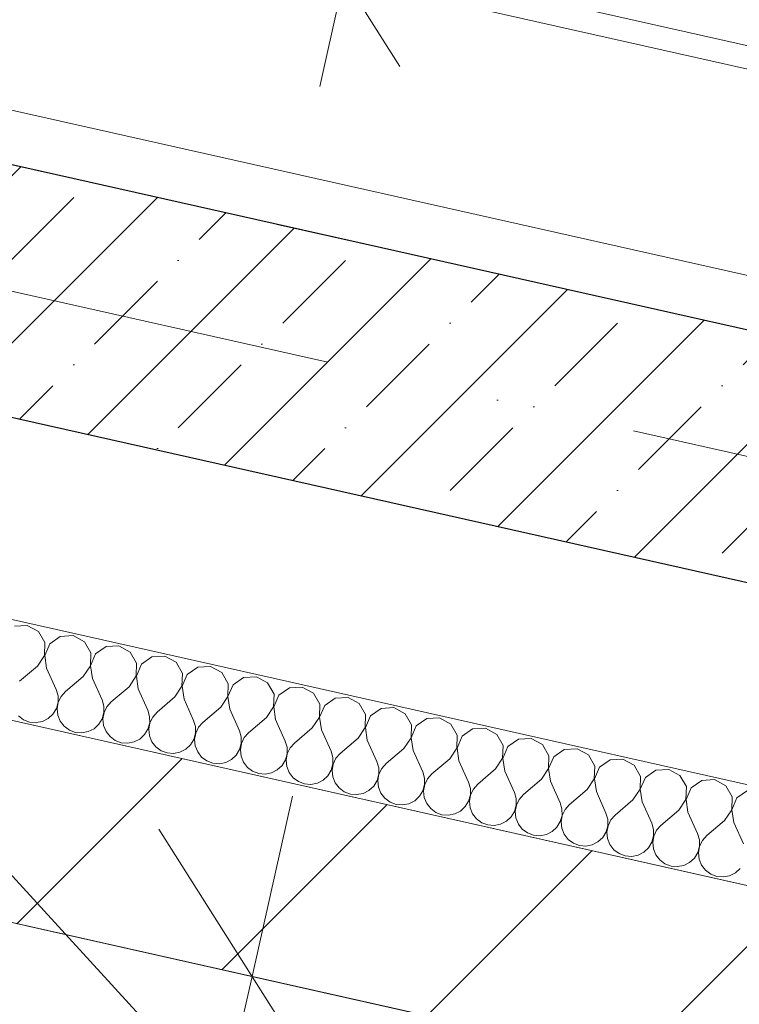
# Model space of a CAD drawing. Header units: millimetres. Extents: x -7213913 to -6930487, y 6129472 to 6354980.
# Tile 213 of 256: x -7187240 to -7186511, y 6173446 to 6174445. Entities that reach past the tile are written whole.
import ezdxf
from ezdxf.enums import TextEntityAlignment as Align

# ---------------------------------------------------------------- set-up
doc = ezdxf.new("R2010")
doc.units = ezdxf.units.MM
doc.header["$MEASUREMENT"] = 0
doc.linetypes.add('короткая штриховая', pattern=[282.222222, 141.111111, -141.111111])
doc.linetypes.add('Штрихпунктирная', pattern=[670.277762, 352.777767, -176.388884, 0, -141.111112])
for name, color, linetype, lineweight in [('0_Ном._пера__1', 7, 'Continuous', 0), ('0_Ном._пера__120', 7, 'Continuous', 0), ('S - квартира_помещение.АР_Ном._пера__2', 8, 'Continuous', 15), ('АР-вертикальная связь - Лифт.АР_Ном._пера__120', 7, 'Continuous', 0), ('АР-Стены_внутренние_пилоны.АР_Ном._пера__1', 7, 'Continuous', 30), ('АР-Стены_Перегородки_межквартирные_200.АР_Ном._пера__1', 7, 'Continuous', 30), ('АР-Чертеж-Оси_Осевые размеры.АР_Ном._пера__120', 7, 'Continuous', 0), ('АР-Чертеж-Размеры.АР_Ном._пера__1', 7, 'Continuous', 0), ('Паспорта Зон Archicad_Ном._пера__1', 7, 'Continuous', 0)]:
    doc.layers.add(name, color=color, linetype=linetype, lineweight=lineweight)
for name, color, linetype in [('S - квартира_помещение.АР', 7, 'Continuous'), ('АР-Стены_внутренние_пилоны.АР', 7, 'Continuous'), ('АР-Стены_Перегородки_межквартирные_200.АР', 7, 'Continuous'), ('АР-Чертеж-Оси_Осевые размеры.АР', 7, 'Continuous'), ('АР-Чертеж-Размеры.АР', 7, 'Continuous')]:
    doc.layers.add(name, color=color, linetype=linetype)
doc.styles.add('РЎР“Р•РќР•Р\xa0Р\x98Р\xa0_РЎРўР\x98Р›Р¬_1', font='txt')
doc.styles.add('РЎР“Р•РќР•Р\xa0Р\x98Р\xa0_РЎРўР\x98Р›Р¬_2', font='calibri.ttf')
doc.styles.add('РЎР“Р•РќР•Р\xa0Р\x98Р\xa0_РЎРўР\x98Р›Р¬_3', font='GOST_Common.ttf')
doc.styles.add('РЎР“Р•РќР•Р\xa0Р\x98Р\xa0_РЎРўР\x98Р›Р¬_5', font='GOTHIC.TTF')
doc.dimstyles.new('СГЕНЕРИР_СТИЛЬ__3', dxfattribs={"dimtxt": 129.999995, "dimasz": 142.5, "dimexe": 0.18, "dimexo": 300000, "dimgap": 0, "dimtad": 1, "dimdec": 0, "dimzin": 0, "dimdsep": 46, "dimtxsty": 'РЎР“Р•РќР•Р\xa0Р\x98Р\xa0_РЎРўР\x98Р›Р¬_3', "dimblk": 'ARROWHEAD_6', "dimblk1": 'ARROWHEAD_6', "dimblk2": 'ARROWHEAD_6', "dimcen": 0.09, "dimclrd": 7, "dimclre": 7, "dimclrt": 7, "dimazin": 0, "dimtfac": 1, "dimtdec": 4, "dimtmove": 0, "dimatfit": 3, "dimfxl": 1, "dimtolj": 1, "dimtzin": 0, "dimarcsym": 0})
doc.dimstyles.new('СГЕНЕРИР_СТИЛЬ__4', dxfattribs={"dimtxt": 200, "dimasz": 237.5, "dimexe": 0.18, "dimexo": 0.0625, "dimgap": 0, "dimtad": 1, "dimdec": 0, "dimzin": 0, "dimdsep": 46, "dimtxsty": 'РЎР“Р•РќР•Р\xa0Р\x98Р\xa0_РЎРўР\x98Р›Р¬_3', "dimblk": 'ARROWHEAD_6', "dimblk1": 'ARROWHEAD_6', "dimblk2": 'ARROWHEAD_6', "dimcen": 0.09, "dimse1": 1, "dimse2": 1, "dimclrd": 7, "dimclre": 7, "dimclrt": 7, "dimazin": 0, "dimtfac": 1, "dimtdec": 4, "dimtmove": 2, "dimatfit": 3, "dimfxl": 1, "dimtolj": 1, "dimtzin": 0, "dimarcsym": 0})
doc.dimstyles.new('СГЕНЕРИР_СТИЛЬ__5', dxfattribs={"dimtxt": 200, "dimasz": 237.5, "dimexe": 0.18, "dimexo": 0.0625, "dimgap": 0, "dimtad": 1, "dimdec": 0, "dimzin": 0, "dimdsep": 46, "dimtxsty": 'РЎР“Р•РќР•Р\xa0Р\x98Р\xa0_РЎРўР\x98Р›Р¬_3', "dimblk": 'ARROWHEAD_6', "dimblk1": 'ARROWHEAD_6', "dimblk2": 'ARROWHEAD_6', "dimcen": 0.09, "dimse1": 1, "dimse2": 1, "dimclrd": 7, "dimclre": 7, "dimclrt": 7, "dimazin": 0, "dimtfac": 1, "dimtdec": 4, "dimtmove": 0, "dimatfit": 3, "dimfxl": 1, "dimtolj": 1, "dimtzin": 0, "dimarcsym": 0})

# ---------------------------------------------------------------- blocks, each defined once
blk = doc.blocks.new('Кухня-столовая_1_37_1', base_point=(-7189706.6, 6172379.39))
at = {"layer": 'S - квартира_помещение.АР_Ном._пера__2', "color": 8, "linetype": 'Continuous', "lineweight": 15, "flags": 128}
blk.add_lwpolyline([(-7191575.17, 6171426.89), (-7190722.41, 6171235.37), (-7190722.63, 6171234.39), (-7186334.78, 6170248.9), (-7186314.01, 6170301.42), (-7186280.59, 6170774.66), (-7186280.57, 6170774.66), (-7186104.13, 6173271.83), (-7188699.21, 6173854.67), (-7193260.59, 6174879.12), (-7193758.07, 6172664.1), (-7191415.47, 6172137.97)], close=True, dxfattribs=at)
at = {"layer": 'Паспорта Зон Archicad_Ном._пера__1', "color": 7, "lineweight": 0, "style": 'РЎР“Р•РќР•Р\xa0Р\x98Р\xa0_РЎРўР\x98Р›Р¬_1'}
blk.add_attdef('ROOM_NUMBER', text='', height=250, rotation=347.34172, dxfattribs=at).set_placement((-7187971.43, 6171826.88), align=Align.MIDDLE_CENTER)
at = {"layer": 'Паспорта Зон Archicad_Ном._пера__1', "color": 7, "lineweight": 0, "style": 'РЎР“Р•РќР•Р\xa0Р\x98Р\xa0_РЎРўР\x98Р›Р¬_2'}
blk.add_attdef('ROOM_AREA', text='', height=200, rotation=347.34172, dxfattribs=at).set_placement((-7186465.22, 6170442.11), align=Align.MIDDLE_RIGHT)
blk = doc.blocks.new('Стена_25_1', base_point=(-7187679.25, 6174266.15))
at = {"layer": 'АР-Стены_внутренние_пилоны.АР', "linetype": 'Continuous', "lineweight": 0, "true_color": 0x000000}
h = blk.add_hatch(dxfattribs=at)
h.set_pattern_fill('ЖЕЛЕЗОБЕТОН__PROJECT__0001', color=18, style=0, pattern_type=2)
h.set_pattern_definition([(45, (-6566190.34, 6562677.8), (-84.852814, 84.852814), []), (45, (-6566232.77, 6562720.22), (-84.852814, 84.852814), [90, -30, 0, -30])])
h.paths.add_polyline_path([(-7187584.68, 6174116.79), (-7184852.74, 6173503.22), (-7184797.95, 6173747.14), (-7187529.9, 6174360.72)])
at = {"layer": 'АР-Стены_внутренние_пилоны.АР_Ном._пера__1', "color": 7, "linetype": 'Continuous', "lineweight": 30, "flags": 128}
for points in [[(-7184797.95, 6173747.14), (-7187529.9, 6174360.72)], [(-7187584.68, 6174116.79), (-7184852.74, 6173503.22)]]:
    blk.add_lwpolyline(points, dxfattribs=at)
blk = doc.blocks.new('Стена_200_1', base_point=(-7193336.24, 6174998.6))
at = {"layer": 'АР-Стены_Перегородки_межквартирные_200.АР', "linetype": 'Continuous', "lineweight": 0, "true_color": 0x000000}
h = blk.add_hatch(dxfattribs=at)
h.set_pattern_fill('БЛОКИ_БЕТОННЫЕ_ЭФФЕКТИВН_78', color=18, style=0, pattern_type=2)
h.set_pattern_definition([(45, (-6566190.34, 6562677.8), (-127.279217, 127.279217), [])])
h.paths.add_polyline_path([(-7193260.59, 6174879.12), (-7186020.2, 6173252.98), (-7185976.38, 6173448.12), (-7193216.76, 6175074.26)])
at = {"layer": 'АР-Стены_Перегородки_межквартирные_200.АР_Ном._пера__1', "color": 7, "linetype": 'Continuous', "lineweight": 15, "flags": 128}
for points in [[(-7193260.59, 6174879.12), (-7186104.13, 6173271.83)], [(-7185976.38, 6173448.12), (-7187699.2, 6173835.06)]]:
    blk.add_lwpolyline(points, dxfattribs=at)
blk = doc.blocks.new('*X767', base_point=(-6566190.34, 6562677.79))
at = {"layer": '0_Ном._пера__1', "color": 7, "linetype": 'Continuous', "lineweight": 0}
for p, q in [((-7187232.61, 6173830.31), (-7187245.6, 6173829.59)), ((-7187221.18, 6173824.1), (-7187232.61, 6173830.31)), ((-7187214.72, 6173812.81), (-7187221.18, 6173824.1)), ((-7187199.14, 6173819.15), (-7187209.81, 6173811.7)), ((-7187186.15, 6173819.88), (-7187199.14, 6173819.15)), ((-7187174.72, 6173813.67), (-7187186.15, 6173819.88)), ((-7187215.16, 6173799.8), (-7187214.72, 6173812.81)), ((-7187209.81, 6173811.7), (-7187214.97, 6173799.76)), ((-7187168.26, 6173802.37), (-7187174.72, 6173813.67)), ((-7187152.68, 6173808.72), (-7187163.35, 6173801.27)), ((-7187139.69, 6173809.44), (-7187152.68, 6173808.72)), ((-7187128.25, 6173803.23), (-7187139.69, 6173809.44)), ((-7187222.37, 6173788.97), (-7187215.16, 6173799.8)), ((-7187214.97, 6173799.76), (-7187213.08, 6173786.88)), ((-7187168.7, 6173789.37), (-7187168.26, 6173802.37)), ((-7187163.35, 6173801.27), (-7187168.51, 6173789.32)), ((-7187121.79, 6173791.94), (-7187128.25, 6173803.23)), ((-7187106.22, 6173798.28), (-7187116.89, 6173790.83)), ((-7187093.23, 6173799.01), (-7187106.22, 6173798.28)), ((-7187081.79, 6173792.8), (-7187093.23, 6173799.01)), ((-7187222.37, 6173788.97), (-7187240.49, 6173773.52)), ((-7187213.08, 6173786.88), (-7187203.32, 6173765.17)), ((-7187175.91, 6173778.54), (-7187168.7, 6173789.37)), ((-7187168.51, 6173789.32), (-7187166.62, 6173776.45)), ((-7187122.24, 6173778.93), (-7187121.79, 6173791.94)), ((-7187116.89, 6173790.83), (-7187122.05, 6173778.89)), ((-7187075.33, 6173781.5), (-7187081.79, 6173792.8)), ((-7187059.76, 6173787.85), (-7187070.43, 6173780.4)), ((-7187046.76, 6173788.57), (-7187059.76, 6173787.85)), ((-7187035.33, 6173782.36), (-7187046.76, 6173788.57)), ((-7187175.91, 6173778.54), (-7187194.02, 6173763.08)), ((-7187166.62, 6173776.45), (-7187156.86, 6173754.73)), ((-7187129.45, 6173768.1), (-7187122.24, 6173778.93)), ((-7187122.05, 6173778.89), (-7187120.16, 6173766.01)), ((-7187075.77, 6173768.5), (-7187075.33, 6173781.5)), ((-7187070.43, 6173780.4), (-7187075.59, 6173768.45)), ((-7187028.87, 6173771.07), (-7187035.33, 6173782.36)), ((-7187013.29, 6173777.41), (-7187023.96, 6173769.96)), ((-7187000.3, 6173778.14), (-7187013.29, 6173777.41)), ((-7186988.87, 6173771.93), (-7187000.3, 6173778.14)), ((-7187129.45, 6173768.1), (-7187147.56, 6173752.65)), ((-7187120.16, 6173766.01), (-7187110.39, 6173744.3)), ((-7187082.99, 6173757.67), (-7187075.77, 6173768.5)), ((-7187075.59, 6173768.45), (-7187073.7, 6173755.58)), ((-7187029.31, 6173758.06), (-7187028.87, 6173771.07)), ((-7187023.96, 6173769.96), (-7187029.13, 6173758.02)), ((-7186982.41, 6173760.63), (-7186988.87, 6173771.93)), ((-7186966.83, 6173766.98), (-7186977.5, 6173759.53)), ((-7186953.84, 6173767.7), (-7186966.83, 6173766.98)), ((-7186942.41, 6173761.49), (-7186953.84, 6173767.7)), ((-7187201.48, 6173758.86), (-7187203.32, 6173765.17)), ((-7187201.43, 6173752.29), (-7187201.48, 6173758.86)), ((-7187198.39, 6173758.17), (-7187201.24, 6173752.25)), ((-7187194.02, 6173763.08), (-7187198.39, 6173758.17)), ((-7187082.99, 6173757.67), (-7187101.1, 6173742.21)), ((-7187073.7, 6173755.58), (-7187063.93, 6173733.86)), ((-7187036.53, 6173747.23), (-7187029.31, 6173758.06)), ((-7187029.13, 6173758.02), (-7187027.24, 6173745.14)), ((-7186982.85, 6173747.63), (-7186982.41, 6173760.63)), ((-7186977.5, 6173759.53), (-7186982.66, 6173747.58)), ((-7186935.95, 6173750.2), (-7186942.41, 6173761.49)), ((-7186920.37, 6173756.54), (-7186931.04, 6173749.09)), ((-7186907.38, 6173757.27), (-7186920.37, 6173756.54)), ((-7186895.95, 6173751.06), (-7186907.38, 6173757.27)), ((-7187206.59, 6173740.35), (-7187203.18, 6173745.96)), ((-7187203.18, 6173745.96), (-7187201.43, 6173752.29)), ((-7187201.24, 6173752.25), (-7187202.37, 6173745.78)), ((-7187202.37, 6173745.78), (-7187201.68, 6173739.25)), ((-7187155.01, 6173748.43), (-7187156.86, 6173754.73)), ((-7187154.97, 6173741.86), (-7187155.01, 6173748.43)), ((-7187151.92, 6173747.73), (-7187154.78, 6173741.82)), ((-7187147.56, 6173752.65), (-7187151.92, 6173747.73)), ((-7187036.53, 6173747.23), (-7187054.64, 6173731.78)), ((-7186990.07, 6173736.8), (-7186982.85, 6173747.63)), ((-7186982.66, 6173747.58), (-7186980.77, 6173734.71)), ((-7186936.39, 6173737.19), (-7186935.95, 6173750.2)), ((-7186931.04, 6173749.09), (-7186936.2, 6173737.15)), ((-7186889.49, 6173739.76), (-7186895.95, 6173751.06)), ((-7186873.91, 6173746.11), (-7186884.58, 6173738.66)), ((-7186860.92, 6173746.83), (-7186873.91, 6173746.11)), ((-7186849.48, 6173740.62), (-7186860.92, 6173746.83)), ((-7187241.68, 6173738.39), (-7187236.4, 6173734.48)), ((-7187217.26, 6173732.9), (-7187211.4, 6173735.88)), ((-7187211.4, 6173735.88), (-7187206.59, 6173740.35)), ((-7187201.68, 6173739.25), (-7187199.24, 6173733.15)), ((-7187156.71, 6173735.53), (-7187154.97, 6173741.86)), ((-7187154.78, 6173741.82), (-7187155.9, 6173735.35)), ((-7187108.55, 6173737.99), (-7187110.39, 6173744.3)), ((-7187108.5, 6173731.42), (-7187108.55, 6173737.99)), ((-7187105.46, 6173737.3), (-7187108.32, 6173731.38)), ((-7187101.1, 6173742.21), (-7187105.46, 6173737.3)), ((-7187027.24, 6173745.14), (-7187017.47, 6173723.43)), ((-7186990.07, 6173736.8), (-7187008.18, 6173721.34)), ((-7186943.6, 6173726.36), (-7186936.39, 6173737.19)), ((-7186936.2, 6173737.15), (-7186934.31, 6173724.27)), ((-7186889.93, 6173726.76), (-7186889.49, 6173739.76)), ((-7186884.58, 6173738.66), (-7186889.74, 6173726.71)), ((-7186843.02, 6173729.33), (-7186849.48, 6173740.62)), ((-7186827.45, 6173735.67), (-7186838.12, 6173728.22)), ((-7186814.46, 6173736.4), (-7186827.45, 6173735.67)), ((-7186803.02, 6173730.19), (-7186814.46, 6173736.4)), ((-7187236.4, 6173734.48), (-7187230.25, 6173732.17)), ((-7187230.25, 6173732.17), (-7187223.7, 6173731.63)), ((-7187223.7, 6173731.63), (-7187217.26, 6173732.9)), ((-7187199.24, 6173733.15), (-7187195.22, 6173727.95)), ((-7187195.22, 6173727.95), (-7187189.94, 6173724.05)), ((-7187164.94, 6173725.45), (-7187160.13, 6173729.91)), ((-7187160.13, 6173729.91), (-7187156.71, 6173735.53)), ((-7187155.9, 6173735.35), (-7187155.22, 6173728.81)), ((-7187155.22, 6173728.81), (-7187152.78, 6173722.71)), ((-7187110.25, 6173725.09), (-7187108.5, 6173731.42)), ((-7187108.32, 6173731.38), (-7187109.44, 6173724.91)), ((-7187062.09, 6173727.56), (-7187063.93, 6173733.86)), ((-7187062.04, 6173720.99), (-7187062.09, 6173727.56)), ((-7187059, 6173726.86), (-7187061.85, 6173720.95)), ((-7187054.64, 6173731.78), (-7187059, 6173726.86)), ((-7186980.77, 6173734.71), (-7186971.01, 6173712.99)), ((-7186943.6, 6173726.36), (-7186961.72, 6173710.91)), ((-7186897.14, 6173715.93), (-7186889.93, 6173726.76)), ((-7186889.74, 6173726.71), (-7186887.85, 6173713.84)), ((-7186843.47, 6173716.32), (-7186843.02, 6173729.33)), ((-7186838.12, 6173728.22), (-7186843.28, 6173716.28)), ((-7186796.56, 6173718.89), (-7186803.02, 6173730.19)), ((-7186767.99, 6173725.96), (-7186780.99, 6173725.24)), ((-7186756.56, 6173719.75), (-7186767.99, 6173725.96)), ((-7187189.94, 6173724.05), (-7187183.79, 6173721.74)), ((-7187183.79, 6173721.74), (-7187177.24, 6173721.2)), ((-7187177.24, 6173721.2), (-7187170.8, 6173722.46)), ((-7187170.8, 6173722.46), (-7187164.94, 6173725.45)), ((-7187152.78, 6173722.71), (-7187148.76, 6173717.52)), ((-7187148.76, 6173717.52), (-7187143.48, 6173713.61)), ((-7187118.48, 6173715.01), (-7187113.66, 6173719.48)), ((-7187113.66, 6173719.48), (-7187110.25, 6173725.09)), ((-7187109.44, 6173724.91), (-7187108.76, 6173718.38)), ((-7187108.76, 6173718.38), (-7187106.32, 6173712.28)), ((-7187063.79, 6173714.66), (-7187062.04, 6173720.99)), ((-7187061.85, 6173720.95), (-7187062.98, 6173714.48)), ((-7187015.63, 6173717.12), (-7187017.47, 6173723.43)), ((-7187015.58, 6173710.55), (-7187015.63, 6173717.12)), ((-7187012.54, 6173716.43), (-7187015.39, 6173710.51)), ((-7187008.18, 6173721.34), (-7187012.54, 6173716.43)), ((-7186934.31, 6173724.27), (-7186924.55, 6173702.56)), ((-7186897.14, 6173715.93), (-7186915.26, 6173700.47)), ((-7186850.68, 6173705.49), (-7186843.47, 6173716.32)), ((-7186843.28, 6173716.28), (-7186841.39, 6173703.4)), ((-7186797.01, 6173705.89), (-7186796.56, 6173718.89)), ((-7186791.66, 6173717.79), (-7186796.82, 6173705.84)), ((-7186780.99, 6173725.24), (-7186791.66, 6173717.79)), ((-7186750.1, 6173708.46), (-7186756.56, 6173719.75)), ((-7187143.48, 6173713.61), (-7187137.33, 6173711.3)), ((-7187137.33, 6173711.3), (-7187130.78, 6173710.76)), ((-7187130.78, 6173710.76), (-7187124.33, 6173712.03)), ((-7187124.33, 6173712.03), (-7187118.48, 6173715.01)), ((-7187106.32, 6173712.28), (-7187102.3, 6173707.08)), ((-7187102.3, 6173707.08), (-7187097.01, 6173703.18)), ((-7187072.02, 6173704.58), (-7187067.2, 6173709.04)), ((-7187067.2, 6173709.04), (-7187063.79, 6173714.66)), ((-7187062.98, 6173714.48), (-7187062.3, 6173707.94)), ((-7187062.3, 6173707.94), (-7187059.85, 6173701.84)), ((-7187017.33, 6173704.22), (-7187015.58, 6173710.55)), ((-7187015.39, 6173710.51), (-7187016.52, 6173704.04)), ((-7186969.17, 6173706.69), (-7186971.01, 6173712.99)), ((-7186969.12, 6173700.12), (-7186969.17, 6173706.69)), ((-7186966.08, 6173705.99), (-7186968.93, 6173700.08)), ((-7186961.72, 6173710.91), (-7186966.08, 6173705.99)), ((-7186887.85, 6173713.84), (-7186878.09, 6173692.12)), ((-7186804.22, 6173695.06), (-7186797.01, 6173705.89)), ((-7186796.82, 6173705.84), (-7186794.93, 6173692.97)), ((-7186750.54, 6173695.45), (-7186750.1, 6173708.46)), ((-7186745.2, 6173707.35), (-7186750.36, 6173695.41)), ((-7186734.53, 6173714.8), (-7186745.2, 6173707.35)), ((-7186721.53, 6173715.53), (-7186734.53, 6173714.8)), ((-7186710.1, 6173709.32), (-7186721.53, 6173715.53)), ((-7186703.64, 6173698.02), (-7186710.1, 6173709.32)), ((-7187097.01, 6173703.18), (-7187090.86, 6173700.87)), ((-7187090.86, 6173700.87), (-7187084.32, 6173700.33)), ((-7187084.32, 6173700.33), (-7187077.87, 6173701.59)), ((-7187077.87, 6173701.59), (-7187072.02, 6173704.58)), ((-7187059.85, 6173701.84), (-7187055.84, 6173696.65)), ((-7187055.84, 6173696.65), (-7187050.55, 6173692.74)), ((-7187025.56, 6173694.14), (-7187020.74, 6173698.61)), ((-7187020.74, 6173698.61), (-7187017.33, 6173704.22)), ((-7187016.52, 6173704.04), (-7187015.84, 6173697.51)), ((-7187015.84, 6173697.51), (-7187013.39, 6173691.41)), ((-7186970.87, 6173693.79), (-7186969.12, 6173700.12)), ((-7186968.93, 6173700.08), (-7186970.06, 6173693.61)), ((-7186922.71, 6173696.25), (-7186924.55, 6173702.56)), ((-7186922.66, 6173689.68), (-7186922.71, 6173696.25)), ((-7186915.26, 6173700.47), (-7186919.62, 6173695.56)), ((-7186850.68, 6173705.49), (-7186868.79, 6173690.04)), ((-7186841.39, 6173703.4), (-7186831.62, 6173681.69)), ((-7186704.08, 6173685.02), (-7186703.64, 6173698.02)), ((-7186698.73, 6173696.92), (-7186703.89, 6173684.97)), ((-7186688.06, 6173704.37), (-7186698.73, 6173696.92)), ((-7186675.07, 6173705.09), (-7186688.06, 6173704.37)), ((-7186663.64, 6173698.88), (-7186675.07, 6173705.09)), ((-7186657.18, 6173687.59), (-7186663.64, 6173698.88)), ((-7187050.55, 6173692.74), (-7187044.4, 6173690.43)), ((-7187044.4, 6173690.43), (-7187037.86, 6173689.89)), ((-7187037.86, 6173689.89), (-7187031.41, 6173691.16)), ((-7187031.41, 6173691.16), (-7187025.56, 6173694.14)), ((-7187013.39, 6173691.41), (-7187009.38, 6173686.21)), ((-7187009.38, 6173686.21), (-7187004.09, 6173682.31)), ((-7186979.1, 6173683.71), (-7186974.28, 6173688.17)), ((-7186974.28, 6173688.17), (-7186970.87, 6173693.79)), ((-7186970.06, 6173693.61), (-7186969.37, 6173687.07)), ((-7186969.37, 6173687.07), (-7186966.93, 6173680.97)), ((-7186924.41, 6173683.35), (-7186922.66, 6173689.68)), ((-7186922.47, 6173689.64), (-7186923.6, 6173683.17)), ((-7186919.62, 6173695.56), (-7186922.47, 6173689.64)), ((-7186876.24, 6173685.82), (-7186878.09, 6173692.12)), ((-7186876.2, 6173679.25), (-7186876.24, 6173685.82)), ((-7186868.79, 6173690.04), (-7186873.15, 6173685.12)), ((-7186804.22, 6173695.06), (-7186822.33, 6173679.6)), ((-7186794.93, 6173692.97), (-7186785.16, 6173671.25)), ((-7186757.76, 6173684.62), (-7186750.54, 6173695.45)), ((-7186750.36, 6173695.41), (-7186748.47, 6173682.53)), ((-7186657.62, 6173674.58), (-7186657.18, 6173687.59)), ((-7186652.27, 6173686.48), (-7186657.43, 6173674.54)), ((-7186641.6, 6173693.93), (-7186652.27, 6173686.48)), ((-7186628.61, 6173694.66), (-7186641.6, 6173693.93)), ((-7186617.18, 6173688.45), (-7186628.61, 6173694.66)), ((-7186610.72, 6173677.15), (-7186617.18, 6173688.45)), ((-7187004.09, 6173682.31), (-7186997.94, 6173680)), ((-7186997.94, 6173680), (-7186991.39, 6173679.46)), ((-7186991.39, 6173679.46), (-7186984.95, 6173680.73)), ((-7186984.95, 6173680.73), (-7186979.1, 6173683.71)), ((-7186966.93, 6173680.97), (-7186962.91, 6173675.78)), ((-7186962.91, 6173675.78), (-7186957.63, 6173671.87)), ((-7186932.63, 6173673.27), (-7186927.82, 6173677.74)), ((-7186927.82, 6173677.74), (-7186924.41, 6173683.35)), ((-7186923.6, 6173683.17), (-7186922.91, 6173676.64)), ((-7186922.91, 6173676.64), (-7186920.47, 6173670.54)), ((-7186877.94, 6173672.92), (-7186876.2, 6173679.25)), ((-7186876.01, 6173679.21), (-7186877.13, 6173672.74)), ((-7186873.15, 6173685.12), (-7186876.01, 6173679.21)), ((-7186829.78, 6173675.38), (-7186831.62, 6173681.69)), ((-7186822.33, 6173679.6), (-7186826.69, 6173674.69)), ((-7186757.76, 6173684.62), (-7186775.87, 6173669.17)), ((-7186748.47, 6173682.53), (-7186738.7, 6173660.82)), ((-7186711.3, 6173674.19), (-7186704.08, 6173685.02)), ((-7186703.89, 6173684.97), (-7186702, 6173672.1)), ((-7186611.16, 6173664.15), (-7186610.72, 6173677.15)), ((-7186605.81, 6173676.05), (-7186610.97, 6173664.1)), ((-7186595.14, 6173683.5), (-7186605.81, 6173676.05)), ((-7186582.15, 6173684.22), (-7186595.14, 6173683.5)), ((-7186570.71, 6173678.01), (-7186582.15, 6173684.22)), ((-7186564.25, 6173666.72), (-7186570.71, 6173678.01)), ((-7186957.63, 6173671.87), (-7186951.48, 6173669.56)), ((-7186951.48, 6173669.56), (-7186944.93, 6173669.02)), ((-7186944.93, 6173669.02), (-7186938.49, 6173670.29)), ((-7186938.49, 6173670.29), (-7186932.63, 6173673.27)), ((-7186920.47, 6173670.54), (-7186916.45, 6173665.34)), ((-7186886.17, 6173662.84), (-7186881.36, 6173667.3)), ((-7186881.36, 6173667.3), (-7186877.94, 6173672.92)), ((-7186877.13, 6173672.74), (-7186876.45, 6173666.2)), ((-7186876.45, 6173666.2), (-7186874.01, 6173660.1)), ((-7186831.48, 6173662.48), (-7186829.73, 6173668.81)), ((-7186829.55, 6173668.77), (-7186830.67, 6173662.3)), ((-7186829.73, 6173668.81), (-7186829.78, 6173675.38)), ((-7186826.69, 6173674.69), (-7186829.55, 6173668.77)), ((-7186783.32, 6173664.95), (-7186785.16, 6173671.25)), ((-7186775.87, 6173669.17), (-7186780.23, 6173664.25)), ((-7186711.3, 6173674.19), (-7186729.41, 6173658.73)), ((-7186702, 6173672.1), (-7186692.24, 6173650.38)), ((-7186664.83, 6173663.75), (-7186657.62, 6173674.58)), ((-7186657.43, 6173674.54), (-7186655.54, 6173661.66)), ((-7186564.7, 6173653.71), (-7186564.25, 6173666.72)), ((-7186548.68, 6173673.06), (-7186559.35, 6173665.61)), ((-7186535.69, 6173673.79), (-7186548.68, 6173673.06)), ((-7186524.25, 6173667.58), (-7186535.69, 6173673.79)), ((-7186517.79, 6173656.28), (-7186524.25, 6173667.58)), ((-7186916.45, 6173665.34), (-7186911.17, 6173661.44)), ((-7186911.17, 6173661.44), (-7186905.02, 6173659.13)), ((-7186905.02, 6173659.13), (-7186898.47, 6173658.59)), ((-7186898.47, 6173658.59), (-7186892.03, 6173659.86)), ((-7186892.03, 6173659.86), (-7186886.17, 6173662.84)), ((-7186874.01, 6173660.1), (-7186869.99, 6173654.91)), ((-7186839.71, 6173652.4), (-7186834.89, 6173656.87)), ((-7186834.89, 6173656.87), (-7186831.48, 6173662.48)), ((-7186830.67, 6173662.3), (-7186829.99, 6173655.77)), ((-7186829.99, 6173655.77), (-7186827.55, 6173649.67)), ((-7186785.02, 6173652.05), (-7186783.27, 6173658.38)), ((-7186783.08, 6173658.34), (-7186784.21, 6173651.87)), ((-7186783.27, 6173658.38), (-7186783.32, 6173664.95)), ((-7186780.23, 6173664.25), (-7186783.08, 6173658.34)), ((-7186736.86, 6173654.51), (-7186738.7, 6173660.82)), ((-7186729.41, 6173658.73), (-7186733.77, 6173653.82)), ((-7186664.83, 6173663.75), (-7186682.95, 6173648.3)), ((-7186655.54, 6173661.66), (-7186645.78, 6173639.95)), ((-7186618.37, 6173653.32), (-7186611.16, 6173664.15)), ((-7186610.97, 6173664.1), (-7186609.08, 6173651.23)), ((-7186559.35, 6173665.61), (-7186564.51, 6173653.67)), ((-7186518.24, 6173643.28), (-7186517.79, 6173656.28)), ((-7186502.22, 6173662.63), (-7186512.89, 6173655.18)), ((-7186869.99, 6173654.91), (-7186864.71, 6173651)), ((-7186864.71, 6173651), (-7186858.56, 6173648.69)), ((-7186858.56, 6173648.69), (-7186852.01, 6173648.15)), ((-7186852.01, 6173648.15), (-7186845.56, 6173649.42)), ((-7186845.56, 6173649.42), (-7186839.71, 6173652.4)), ((-7186827.55, 6173649.67), (-7186823.53, 6173644.47)), ((-7186793.25, 6173641.97), (-7186788.43, 6173646.43)), ((-7186788.43, 6173646.43), (-7186785.02, 6173652.05)), ((-7186784.21, 6173651.87), (-7186783.53, 6173645.33)), ((-7186738.56, 6173641.61), (-7186736.81, 6173647.94)), ((-7186736.62, 6173647.9), (-7186737.75, 6173641.43)), ((-7186736.81, 6173647.94), (-7186736.86, 6173654.51)), ((-7186733.77, 6173653.82), (-7186736.62, 6173647.9)), ((-7186690.4, 6173644.08), (-7186692.24, 6173650.38)), ((-7186682.95, 6173648.3), (-7186687.31, 6173643.38)), ((-7186618.37, 6173653.32), (-7186636.49, 6173637.86)), ((-7186609.08, 6173651.23), (-7186599.32, 6173629.51)), ((-7186571.91, 6173642.88), (-7186564.7, 6173653.71)), ((-7186564.51, 6173653.67), (-7186562.62, 6173640.79)), ((-7186512.89, 6173655.18), (-7186518.05, 6173643.23)), ((-7186823.53, 6173644.47), (-7186818.24, 6173640.57)), ((-7186818.24, 6173640.57), (-7186812.09, 6173638.26)), ((-7186812.09, 6173638.26), (-7186805.55, 6173637.72)), ((-7186805.55, 6173637.72), (-7186799.1, 6173638.99)), ((-7186799.1, 6173638.99), (-7186793.25, 6173641.97)), ((-7186783.53, 6173645.33), (-7186781.08, 6173639.23)), ((-7186781.08, 6173639.23), (-7186777.07, 6173634.04)), ((-7186746.79, 6173631.53), (-7186741.97, 6173636)), ((-7186741.97, 6173636), (-7186738.56, 6173641.61)), ((-7186737.75, 6173641.43), (-7186737.07, 6173634.9)), ((-7186692.1, 6173631.18), (-7186690.35, 6173637.51)), ((-7186690.16, 6173637.47), (-7186691.29, 6173631)), ((-7186690.35, 6173637.51), (-7186690.4, 6173644.08)), ((-7186687.31, 6173643.38), (-7186690.16, 6173637.47)), ((-7186643.94, 6173633.64), (-7186645.78, 6173639.95)), ((-7186636.49, 6173637.86), (-7186640.85, 6173632.95)), ((-7186571.91, 6173642.88), (-7186590.02, 6173627.43)), ((-7186562.62, 6173640.79), (-7186552.85, 6173619.08)), ((-7186525.45, 6173632.45), (-7186518.24, 6173643.28)), ((-7186518.05, 6173643.23), (-7186516.16, 6173630.36)), ((-7186777.07, 6173634.04), (-7186771.78, 6173630.13)), ((-7186771.78, 6173630.13), (-7186765.63, 6173627.82)), ((-7186765.63, 6173627.82), (-7186759.09, 6173627.28)), ((-7186759.09, 6173627.28), (-7186752.64, 6173628.55)), ((-7186752.64, 6173628.55), (-7186746.79, 6173631.53)), ((-7186737.07, 6173634.9), (-7186734.62, 6173628.8)), ((-7186734.62, 6173628.8), (-7186730.61, 6173623.6)), ((-7186695.51, 6173625.56), (-7186692.1, 6173631.18)), ((-7186691.29, 6173631), (-7186690.6, 6173624.46)), ((-7186645.64, 6173620.74), (-7186643.89, 6173627.07)), ((-7186643.7, 6173627.03), (-7186644.83, 6173620.56)), ((-7186643.89, 6173627.07), (-7186643.94, 6173633.64)), ((-7186640.85, 6173632.95), (-7186643.7, 6173627.03)), ((-7186597.47, 6173623.21), (-7186599.32, 6173629.51)), ((-7186590.02, 6173627.43), (-7186594.38, 6173622.51)), ((-7186525.45, 6173632.45), (-7186543.56, 6173616.99)), ((-7186516.16, 6173630.36), (-7186506.39, 6173608.64)), ((-7186730.61, 6173623.6), (-7186725.32, 6173619.7)), ((-7186725.32, 6173619.7), (-7186719.17, 6173617.39)), ((-7186719.17, 6173617.39), (-7186712.62, 6173616.85)), ((-7186712.62, 6173616.85), (-7186706.18, 6173618.12)), ((-7186706.18, 6173618.12), (-7186700.33, 6173621.1)), ((-7186700.33, 6173621.1), (-7186695.51, 6173625.56)), ((-7186690.6, 6173624.46), (-7186688.16, 6173618.36)), ((-7186688.16, 6173618.36), (-7186684.14, 6173613.17)), ((-7186649.05, 6173615.13), (-7186645.64, 6173620.74)), ((-7186644.83, 6173620.56), (-7186644.14, 6173614.03)), ((-7186599.17, 6173610.31), (-7186597.43, 6173616.64)), ((-7186597.24, 6173616.6), (-7186598.36, 6173610.13)), ((-7186597.43, 6173616.64), (-7186597.47, 6173623.21)), ((-7186594.38, 6173622.51), (-7186597.24, 6173616.6)), ((-7186551.01, 6173612.77), (-7186552.85, 6173619.08)), ((-7186543.56, 6173616.99), (-7186547.92, 6173612.08)), ((-7186684.14, 6173613.17), (-7186678.86, 6173609.26)), ((-7186678.86, 6173609.26), (-7186672.71, 6173606.95)), ((-7186672.71, 6173606.95), (-7186666.16, 6173606.41)), ((-7186666.16, 6173606.41), (-7186659.72, 6173607.68)), ((-7186659.72, 6173607.68), (-7186653.86, 6173610.66)), ((-7186653.86, 6173610.66), (-7186649.05, 6173615.13)), ((-7186644.14, 6173614.03), (-7186641.7, 6173607.93)), ((-7186641.7, 6173607.93), (-7186637.68, 6173602.73)), ((-7186602.59, 6173604.69), (-7186599.17, 6173610.31)), ((-7186598.36, 6173610.13), (-7186597.68, 6173603.59)), ((-7186552.71, 6173599.87), (-7186550.96, 6173606.2)), ((-7186550.78, 6173606.16), (-7186551.9, 6173599.69)), ((-7186550.96, 6173606.2), (-7186551.01, 6173612.77)), ((-7186547.92, 6173612.08), (-7186550.78, 6173606.16)), ((-7186637.68, 6173602.73), (-7186632.4, 6173598.83)), ((-7186632.4, 6173598.83), (-7186626.25, 6173596.52)), ((-7186626.25, 6173596.52), (-7186619.7, 6173595.98)), ((-7186619.7, 6173595.98), (-7186613.26, 6173597.25)), ((-7186613.26, 6173597.25), (-7186607.4, 6173600.23)), ((-7186607.4, 6173600.23), (-7186602.59, 6173604.69)), ((-7186597.68, 6173603.59), (-7186595.24, 6173597.49)), ((-7186595.24, 6173597.49), (-7186591.22, 6173592.3)), ((-7186556.12, 6173594.26), (-7186552.71, 6173599.87)), ((-7186551.9, 6173599.69), (-7186551.22, 6173593.16)), ((-7186591.22, 6173592.3), (-7186585.94, 6173588.39)), ((-7186585.94, 6173588.39), (-7186579.79, 6173586.08)), ((-7186579.79, 6173586.08), (-7186573.24, 6173585.54)), ((-7186573.24, 6173585.54), (-7186566.79, 6173586.81)), ((-7186566.79, 6173586.81), (-7186560.94, 6173589.79)), ((-7186560.94, 6173589.79), (-7186556.12, 6173594.26)), ((-7186551.22, 6173593.16), (-7186548.78, 6173587.06)), ((-7186548.78, 6173587.06), (-7186544.76, 6173581.86)), ((-7186544.76, 6173581.86), (-7186539.47, 6173577.96)), ((-7186539.47, 6173577.96), (-7186533.33, 6173575.65)), ((-7186526.78, 6173575.11), (-7186520.33, 6173576.38)), ((-7186520.33, 6173576.38), (-7186514.48, 6173579.36)), ((-7186514.48, 6173579.36), (-7186509.66, 6173583.82)), ((-7186533.33, 6173575.65), (-7186526.78, 6173575.11))]:
    blk.add_line(p, q, dxfattribs=at)
blk = doc.blocks.new('Стена_400_1', base_point=(-7187579.72, 6173910.71))
at = {"layer": '0_Ном._пера__1', "color": 7, "linetype": 'Continuous', "lineweight": 0, "flags": 128}
for points in [[(-7184945.34, 6173319.05), (-7187579.72, 6173910.71)], [(-7187601.63, 6173813.14), (-7184869.69, 6173199.57)]]:
    blk.add_lwpolyline(points, dxfattribs=at)
at = {"color": 7, "lineweight": 0}
blk.add_blockref('*X767', (-6566190.34, 6562677.79), dxfattribs=at)
blk = doc.blocks.new('Полилиния_1_1', base_point=(-7183881.2, 6172466.87))
at = {"layer": '0_Ном._пера__120', "color": 7, "linetype": 'Continuous', "lineweight": 0, "flags": 128}
blk.add_lwpolyline([(-7183881.2, 6172466.87), (-7186841.84, 6173131.81), (-7187722.3, 6174095.03)], dxfattribs=at)
blk = doc.blocks.new('*D889', base_point=(-6566190.34, 6562677.79))
at = {"layer": 'АР-Чертеж-Размеры.АР_Ном._пера__1', "color": 7, "linetype": 'Continuous', "lineweight": 0, "transparency": 16777216}
for p, q in [((-7186963.61, 6173657.03), (-7187004.7, 6173474.09)), ((-7186910.13, 6173324.73), (-7187099.27, 6173623.44)), ((-7187233.38, 6173525.45), (-7186776.02, 6173422.73)), ((-7187004.7, 6173474.09), (-7187662.1, 6170547.01)), ((-7187756.67, 6170696.37), (-7187567.53, 6170397.66)), ((-7187890.78, 6170598.37), (-7187433.43, 6170495.65)), ((-7187662.1, 6170547.01), (-7187703.19, 6170364.07))]:
    blk.add_line(p, q, dxfattribs=at)
at = {"layer": 'АР-Чертеж-Размеры.АР_Ном._пера__1', "color": 7, "lineweight": 0, "transparency": 16777216, "insert": (-7187370.41, 6172175.49), "char_height": 200, "attachment_point": 7, "rotation": 77.34172, "style": 'РЎР“Р•РќР•Р\xa0Р\x98Р\xa0_РЎРўР\x98Р›Р¬_3'}
blk.add_mtext('\\A1;{\\pql;\\fGOST Common|b0|i0|c204|p0;\\W1.000000;3\xa0000}', dxfattribs=at)
blk = doc.blocks.new('ARROWHEAD_6')
at = {"color": 0, "linetype": 'Continuous', "lineweight": 0}
for p, q in [((-0.5, -0.5), (0.5, 0.5)), ((0, 0), (-1, 0))]:
    blk.add_line(p, q, dxfattribs=at)
blk = doc.blocks.new('*D892', base_point=(-6566190.34, 6562677.79))
at = {"layer": 'АР-Чертеж-Размеры.АР_Ном._пера__1', "color": 7, "linetype": 'Continuous', "lineweight": 0, "transparency": 16777216}
for p, q in [((-7187487.23, 6174550.69), (-7187548.86, 6174276.27)), ((-7187428.44, 6174470.22), (-7187607.66, 6174356.74)), ((-7187518.05, 6174413.48), (-7187627.81, 6174438.13)), ((-7184786.1, 6173799.9), (-7187518.05, 6174413.48)), ((-7184755.29, 6173937.11), (-7184816.92, 6173662.69)), ((-7184875.72, 6173743.16), (-7184696.49, 6173856.64)), ((-7184676.34, 6173775.25), (-7184786.1, 6173799.9))]:
    blk.add_line(p, q, dxfattribs=at)
at = {"layer": 'АР-Чертеж-Размеры.АР_Ном._пера__1', "color": 7, "lineweight": 0, "transparency": 16777216, "insert": (-7186348.01, 6174177.34), "char_height": 130, "attachment_point": 7, "rotation": 347.34172, "style": 'РЎР“Р•РќР•Р\xa0Р\x98Р\xa0_РЎРўР\x98Р›Р¬_3'}
blk.add_mtext('\\A1;{\\pql;\\fGOST Common|b0|i0|c204|p0;\\W1.000000;2\xa0800}', dxfattribs=at)
blk = doc.blocks.new('*D1091', base_point=(-6566190.34, 6562677.79))
at = {"layer": 'АР-Чертеж-Размеры.АР_Ном._пера__1', "color": 7, "linetype": 'Continuous', "lineweight": 0, "transparency": 16777216}
for p, q in [((-7190944.55, 6174239.1), (-7191047.27, 6173781.75)), ((-7190846.56, 6174105), (-7191145.26, 6173915.86)), ((-7190995.91, 6174010.43), (-7191178.85, 6174051.51)), ((-7186181.12, 6172929.06), (-7190995.91, 6174010.43)), ((-7186129.76, 6173157.74), (-7186232.48, 6172700.38)), ((-7186330.47, 6172834.49), (-7186031.76, 6173023.63)), ((-7185998.17, 6172887.97), (-7186181.12, 6172929.06))]:
    blk.add_line(p, q, dxfattribs=at)
at = {"layer": 'АР-Чертеж-Размеры.АР_Ном._пера__1', "color": 7, "lineweight": 0, "transparency": 16777216, "insert": (-7188899.81, 6173580.65), "char_height": 200, "attachment_point": 7, "rotation": 347.34184, "style": 'РЎР“Р•РќР•Р\xa0Р\x98Р\xa0_РЎРўР\x98Р›Р¬_3'}
blk.add_mtext('\\A1;{\\pql;\\fGOST Common|b0|i0|c204|p0;\\W1.000000;4\xa0935}', dxfattribs=at)
blk = doc.blocks.new('*D1187', base_point=(-6566190.34, 6562677.79))
at = {"layer": 'АР-Чертеж-Размеры.АР_Ном._пера__1', "color": 7, "linetype": 'Continuous', "lineweight": 0, "transparency": 16777216}
for p, q in [((-7186631.27, 6175734.15), (-7186655.92, 6175624.39)), ((-7186599.18, 6175534.78), (-7186712.66, 6175714)), ((-7186793.13, 6175655.2), (-7186518.72, 6175593.57)), ((-7186655.92, 6175624.39), (-7186911.44, 6174486.69)), ((-7186968.18, 6174576.31), (-7186854.7, 6174397.08)), ((-7187048.65, 6174517.51), (-7186774.24, 6174455.88)), ((-7186911.44, 6174486.69), (-7186936.1, 6174376.93))]:
    blk.add_line(p, q, dxfattribs=at)
at = {"layer": 'АР-Чертеж-Размеры.АР_Ном._пера__1', "color": 7, "lineweight": 0, "transparency": 16777216, "insert": (-7186848.58, 6174885.23), "char_height": 130, "attachment_point": 7, "rotation": 77.34172, "style": 'РЎР“Р•РќР•Р\xa0Р\x98Р\xa0_РЎРўР\x98Р›Р¬_3'}
blk.add_mtext('\\A1;{\\pql;\\fGOST Common|b0|i0|c204|p0;\\W1.000000;1\xa0166}', dxfattribs=at)
blk = doc.blocks.new('Стандартный Маркер Сетки[169]_1', base_point=(-7209178.45, 6179094.59))
at = {"layer": 'АР-Чертеж-Оси_Осевые размеры.АР_Ном._пера__120', "color": 7, "linetype": 'Штрихпунктирная', "lineweight": 0}
blk.add_line((-7208202.75, 6178875.45), (-7184083.84, 6173458.47), dxfattribs=at)
at = {"layer": 'АР-Чертеж-Оси_Осевые размеры.АР_Ном._пера__120', "color": 7, "lineweight": 0, "style": 'РЎР“Р•РќР•Р\xa0Р\x98Р\xa0_РЎРўР\x98Р›Р¬_5'}
blk.add_attdef('AC_MarkerText_1', text='', height=350, rotation=347.34172, dxfattribs=at).set_placement((-7209596.37, 6179385.23), align=Align.TOP_CENTER)
blk = doc.blocks.new('Стандартный Маркер Сетки[217]_1', base_point=(-7209178.45, 6179094.59))
at = {"layer": 'АР-Чертеж-Оси_Осевые размеры.АР_Ном._пера__120', "color": 7, "linetype": 'Штрихпунктирная', "lineweight": 0}
blk.add_line((-7208202.75, 6178875.45), (-7184083.84, 6173458.47), dxfattribs=at)
at = {"layer": 'АР-Чертеж-Оси_Осевые размеры.АР_Ном._пера__120', "color": 7, "lineweight": 0, "style": 'РЎР“Р•РќР•Р\xa0Р\x98Р\xa0_РЎРўР\x98Р›Р¬_5'}
blk.add_attdef('AC_MarkerText_1', text='', height=350, rotation=347.34172, dxfattribs=at).set_placement((-7209596.37, 6179385.23), align=Align.TOP_CENTER)

msp = doc.modelspace()

# ---------------------------------------------------------------- linework, layer by layer
at = {"layer": 'S - квартира_помещение.АР', "color": 254, "linetype": 'Continuous', "lineweight": 0, "true_color": 0xd8d8d8, "flags": 128}
msp.add_lwpolyline([(-7191575.17, 6171426.89), (-7190722.41, 6171235.37), (-7190722.63, 6171234.39), (-7186334.78, 6170248.9), (-7186314.01, 6170301.42), (-7186280.59, 6170774.66), (-7186280.57, 6170774.66), (-7186104.13, 6173271.83), (-7188699.21, 6173854.67), (-7193260.59, 6174879.12), (-7193758.07, 6172664.1), (-7191415.47, 6172137.97)], close=True, dxfattribs=at)
at = {"layer": 'АР-вертикальная связь - Лифт.АР_Ном._пера__120', "color": 7, "linetype": 'короткая штриховая', "lineweight": 0}
msp.add_lwpolyline([(-7187137.64, 6176107.21), (-7187529.9, 6174360.72), (-7184797.95, 6173747.14), (-7184405.7, 6175493.63)], close=True, dxfattribs=at)
at = {"layer": 'АР-вертикальная связь - Лифт.АР_Ном._пера__120', "color": 7, "linetype": 'Continuous', "lineweight": 0}
for points in [[(-7185111.3, 6174082.39), (-7187240.22, 6174560.53), (-7186984.7, 6175698.23), (-7184855.78, 6175220.09)], [(-7185133.67, 6174111.26), (-7187150.81, 6174564.3), (-7186905.65, 6175655.88), (-7184888.51, 6175202.84)]]:
    msp.add_lwpolyline(points, close=True, dxfattribs=at)

# ---------------------------------------------------------------- block references
at = {"color": 7, "linetype": 'Continuous', "lineweight": 0}
msp.add_blockref('Полилиния_1_1', (-7183881.2, 6172466.87), dxfattribs=at)
at = {"color": 7, "lineweight": 0}
msp.add_blockref('Стена_400_1', (-7187579.72, 6173910.71), dxfattribs=at)
at = {"layer": 'S - квартира_помещение.АР', "color": 7, "linetype": 'Continuous', "lineweight": 0}
msp.add_blockref('Кухня-столовая_1_37_1', (-7189706.6, 6172379.39), dxfattribs=at)
at = {"layer": 'АР-Стены_внутренние_пилоны.АР', "color": 7, "lineweight": 0}
msp.add_blockref('Стена_25_1', (-7187679.25, 6174266.15), dxfattribs=at)
at = {"layer": 'АР-Стены_Перегородки_межквартирные_200.АР', "color": 7, "lineweight": 0}
msp.add_blockref('Стена_200_1', (-7193336.24, 6174998.6), dxfattribs=at)
at = {"layer": 'АР-Чертеж-Оси_Осевые размеры.АР', "color": 8, "linetype": 'Continuous', "lineweight": 15}
for name in ['Стандартный Маркер Сетки[169]_1', 'Стандартный Маркер Сетки[217]_1']:
    msp.add_blockref(name, (-7209178.45, 6179094.59), dxfattribs=at)

# ---------------------------------------------------------------- dimensions: what is measured, and where the dimension line sits
at = {"layer": 'АР-Чертеж-Размеры.АР', "color": 7, "linetype": 'Continuous', "lineweight": 0}
for base, p1, p2, angle, dimstyle, picture, middle, turn in [((-7186911.44, 6174486.69), (-7184855.78, 6175220.09), (-7185111.3, 6174082.39), 257.34172, 'СГЕНЕРИР_СТИЛЬ__3', '*D1187', (-7186863.13, 6175117.06), 77.34172), ((-7187518.05, 6174413.48), (-7184797.95, 6173747.14), (-7187529.9, 6174360.72), 167.34172, 'СГЕНЕРИР_СТИЛЬ__3', '*D892', (-7186116.18, 6174191.9), 347.34172), ((-7190995.91, 6174010.43), (-7186104.13, 6173271.83), (-7190919.07, 6174352.55), 167.34184, 'СГЕНЕРИР_СТИЛЬ__5', '*D1091', (-7188543.15, 6173603.04), 347.34184), ((-7187662.1, 6170547.01), (-7189689.18, 6174077.01), (-7187903.74, 6170601.28), 257.34172, 'СГЕНЕРИР_СТИЛЬ__4', '*D889', (-7187392.79, 6172532.15), 77.34172)]:
    dim = msp.add_linear_dim(base=base, p1=p1, p2=p2, angle=angle, dimstyle=dimstyle, dxfattribs=at)
    dim.commit()
    dim.dimension.update_dxf_attribs({"geometry": picture, "text_midpoint": middle, "dimtype": 160, "text_rotation": turn})

doc.saveas('drawing.dxf')
